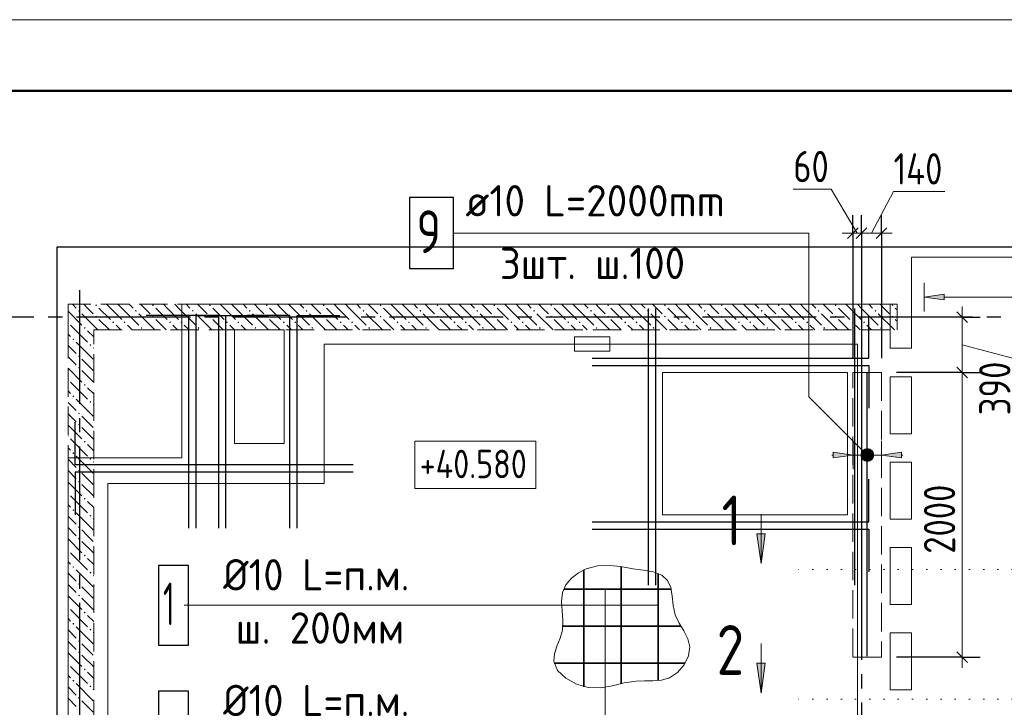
# Model space of a CAD drawing. Header units: millimetres. Extents: x 0 to 40165, y 0 to 42000.
# Tile 14 of 16: x 5130 to 12054, y 37167 to 42000. Entities that reach past the tile are written whole.
import ezdxf

# ---------------------------------------------------------------- set-up
doc = ezdxf.new("R2010")
doc.units = ezdxf.units.MM
for name, pattern in [('______2', [270, 200, -70]), ('______5', [1100, 800, -100, 100, -100]), ('______9', [100, 0, -100])]:
    doc.linetypes.add(name, pattern=pattern)
for name, color, linetype, lineweight in [('Standard', 7, 'Continuous', 25), ('Высотные отметки', 7, 'Continuous', 25), ('ДОП Низ по Х', 7, 'Continuous', 25), ('ЖБ Перекрытие верхний уровень', 7, 'Continuous', 35), ('ЖБ Стена верхний уровень', 7, 'Continuous', 35), ('Обрамление проемов стержнями', 7, 'Continuous', 25), ('Оси', 40, '______5', 18), ('Позиционная метка линия выноска', 7, 'Continuous', 13), ('Позиционная метка номер позиции', 7, 'Continuous', 13), ('Примечания', 7, 'Continuous', 25), ('Узлы символ', 7, 'Continuous', 25)]:
    doc.layers.add(name, color=color, linetype=linetype, lineweight=lineweight)
doc.layers.add('Обрамление П-обр. равн.', color=7, linetype='Continuous', lineweight=25, true_color=0x5f1e0f)
doc.styles.add('GOST 2.304-81', font='txt')
doc.styles.add('ISOCPEUR', font='txt')

msp = doc.modelspace()

# ---------------------------------------------------------------- hatches: boundary and pattern name
at = {"layer": 'ДОП Низ по Х', "linetype": 'Continuous', "lineweight": 13, "transparency": 33554687}
for points in [[(10850.5, 38920), (10990.5, 38940), (10850.5, 38960)], [(11058.3, 38921.3), (11058.3, 38958.8), (11053, 38940)], [(11058.3, 38958.8), (11071.8, 38907.8), (11071.8, 38972.3)], [(11058.3, 38958.8), (11058.3, 38921.3), (11071.8, 38907.8)], [(11071.8, 38972.3), (11090.5, 38902.5), (11090.5, 38977.5)], [(11071.8, 38972.3), (11071.8, 38907.8), (11090.5, 38902.5)], [(11090.5, 38977.5), (11090.5, 38902.5), (11109.3, 38907.8)], [(11090.5, 38977.5), (11109.3, 38907.8), (11109.3, 38972.3)], [(11109.3, 38972.3), (11109.3, 38907.8), (11122.8, 38921.3)], [(11109.3, 38972.3), (11122.8, 38921.3), (11122.8, 38958.8)], [(11122.8, 38958.8), (11122.8, 38921.3), (11128, 38940)]]:
    msp.add_hatch(color=7, dxfattribs=at).paths.add_polyline_path(points)
msp.add_hatch(color=7, dxfattribs=at).paths.add_polyline_path([(11330.5, 38920), (11190.5, 38940), (11330.5, 38960)], flags=16)
at = {"layer": 'ЖБ Стена верхний уровень', "linetype": 'Continuous', "lineweight": 18, "transparency": 33554687}
for points in [[(5541, 39953.1), (5547.5, 39959.6), (5554, 39953.1), (5547.5, 39946.6)], [(5661, 39993.1), (5667.5, 39999.6), (5674, 39993.1), (5667.5, 39986.6)], [(5941, 39953.1), (5947.5, 39959.6), (5954, 39953.1), (5947.5, 39946.6)], [(6061, 39993.1), (6067.5, 39999.6), (6074, 39993.1), (6067.5, 39986.6)], [(6341, 39953.1), (6347.5, 39959.6), (6354, 39953.1), (6347.5, 39946.6)], [(6461, 39993.1), (6467.5, 39999.6), (6474, 39993.1), (6467.5, 39986.6)], [(6741, 39953.1), (6747.5, 39959.6), (6754, 39953.1), (6747.5, 39946.6)], [(6861, 39993.1), (6867.5, 39999.6), (6874, 39993.1), (6867.5, 39986.6)], [(7141, 39953.1), (7147.5, 39959.6), (7154, 39953.1), (7147.5, 39946.6)], [(7261, 39993.1), (7267.5, 39999.6), (7274, 39993.1), (7267.5, 39986.6)], [(7541, 39953.1), (7547.5, 39959.6), (7554, 39953.1), (7547.5, 39946.6)], [(7661, 39993.1), (7667.5, 39999.6), (7674, 39993.1), (7667.5, 39986.6)], [(7941, 39953.1), (7947.5, 39959.6), (7954, 39953.1), (7947.5, 39946.6)], [(8061, 39993.1), (8067.5, 39999.6), (8074, 39993.1), (8067.5, 39986.6)], [(8341, 39953.1), (8347.5, 39959.6), (8354, 39953.1), (8347.5, 39946.6)], [(8461, 39993.1), (8467.5, 39999.6), (8474, 39993.1), (8467.5, 39986.6)], [(8741, 39953.1), (8747.5, 39959.6), (8754, 39953.1), (8747.5, 39946.6)], [(8861, 39993.1), (8867.5, 39999.6), (8874, 39993.1), (8867.5, 39986.6)], [(9141, 39953.1), (9147.5, 39959.6), (9154, 39953.1), (9147.5, 39946.6)], [(9261, 39993.1), (9267.5, 39999.6), (9274, 39993.1), (9267.5, 39986.6)], [(9541, 39953.1), (9547.5, 39959.6), (9554, 39953.1), (9547.5, 39946.6)], [(9661, 39993.1), (9667.5, 39999.6), (9674, 39993.1), (9667.5, 39986.6)], [(9941, 39953.1), (9947.5, 39959.6), (9954, 39953.1), (9947.5, 39946.6)], [(10061, 39993.1), (10067.5, 39999.6), (10074, 39993.1), (10067.5, 39986.6)], [(10341, 39953.1), (10347.5, 39959.6), (10354, 39953.1), (10347.5, 39946.6)], [(10461, 39993.1), (10467.5, 39999.6), (10474, 39993.1), (10467.5, 39986.6)], [(10741, 39953.1), (10747.5, 39959.6), (10754, 39953.1), (10747.5, 39946.6)], [(10861, 39993.1), (10867.5, 39999.6), (10874, 39993.1), (10867.5, 39986.6)], [(11141, 39953.1), (11147.5, 39959.6), (11154, 39953.1), (11147.5, 39946.6)], [(11261, 39993.1), (11267.5, 39999.6), (11274, 39993.1), (11267.5, 39986.6)], [(5661, 39913.1), (5667.5, 39919.6), (5674, 39913.1), (5667.5, 39906.6)], [(6061, 39913.1), (6067.5, 39919.6), (6074, 39913.1), (6067.5, 39906.6)], [(6461, 39913.1), (6467.5, 39919.6), (6474, 39913.1), (6467.5, 39906.6)], [(6861, 39913.1), (6867.5, 39919.6), (6874, 39913.1), (6867.5, 39906.6)], [(7261, 39913.1), (7267.5, 39919.6), (7274, 39913.1), (7267.5, 39906.6)], [(7661, 39913.1), (7667.5, 39919.6), (7674, 39913.1), (7667.5, 39906.6)], [(8061, 39913.1), (8067.5, 39919.6), (8074, 39913.1), (8067.5, 39906.6)], [(8461, 39913.1), (8467.5, 39919.6), (8474, 39913.1), (8467.5, 39906.6)], [(8861, 39913.1), (8867.5, 39919.6), (8874, 39913.1), (8867.5, 39906.6)], [(9261, 39913.1), (9267.5, 39919.6), (9274, 39913.1), (9267.5, 39906.6)], [(9661, 39913.1), (9667.5, 39919.6), (9674, 39913.1), (9667.5, 39906.6)], [(10061, 39913.1), (10067.5, 39919.6), (10074, 39913.1), (10067.5, 39906.6)], [(10461, 39913.1), (10467.5, 39919.6), (10474, 39913.1), (10467.5, 39906.6)], [(10861, 39913.1), (10867.5, 39919.6), (10874, 39913.1), (10867.5, 39906.6)], [(11261, 39913.1), (11267.5, 39919.6), (11274, 39913.1), (11267.5, 39906.6)], [(5470.5, 39876.6), (5474, 39873.1), (5470.5, 39869.7)], [(5581, 39833.1), (5587.5, 39839.6), (5594, 39833.1), (5587.5, 39826.6)], [(5781, 39873.1), (5787.5, 39879.6), (5794, 39873.1), (5787.5, 39866.6)], [(5861, 39873.1), (5867.5, 39879.6), (5874, 39873.1), (5867.5, 39866.6)], [(5981, 39833.1), (5987.5, 39839.6), (5994, 39833.1), (5987.5, 39826.6)], [(6181, 39873.1), (6187.5, 39879.6), (6194, 39873.1), (6187.5, 39866.6)], [(6261, 39873.1), (6267.5, 39879.6), (6274, 39873.1), (6267.5, 39866.6)], [(6381, 39833.1), (6387.5, 39839.6), (6394, 39833.1), (6387.5, 39826.6)], [(6581, 39873.1), (6587.5, 39879.6), (6594, 39873.1), (6587.5, 39866.6)], [(6661, 39873.1), (6667.5, 39879.6), (6674, 39873.1), (6667.5, 39866.6)], [(6781, 39833.1), (6787.5, 39839.6), (6794, 39833.1), (6787.5, 39826.6)], [(6981, 39873.1), (6987.5, 39879.6), (6994, 39873.1), (6987.5, 39866.6)], [(7061, 39873.1), (7067.5, 39879.6), (7074, 39873.1), (7067.5, 39866.6)], [(7181, 39833.1), (7187.5, 39839.6), (7194, 39833.1), (7187.5, 39826.6)], [(7381, 39873.1), (7387.5, 39879.6), (7394, 39873.1), (7387.5, 39866.6)], [(7461, 39873.1), (7467.5, 39879.6), (7474, 39873.1), (7467.5, 39866.6)], [(7581, 39833.1), (7587.5, 39839.6), (7594, 39833.1), (7587.5, 39826.6)], [(7781, 39873.1), (7787.5, 39879.6), (7794, 39873.1), (7787.5, 39866.6)], [(7861, 39873.1), (7867.5, 39879.6), (7874, 39873.1), (7867.5, 39866.6)], [(7981, 39833.1), (7987.5, 39839.6), (7994, 39833.1), (7987.5, 39826.6)], [(8181, 39873.1), (8187.5, 39879.6), (8194, 39873.1), (8187.5, 39866.6)], [(8261, 39873.1), (8267.5, 39879.6), (8274, 39873.1), (8267.5, 39866.6)], [(8381, 39833.1), (8387.5, 39839.6), (8394, 39833.1), (8387.5, 39826.6)], [(8581, 39873.1), (8587.5, 39879.6), (8594, 39873.1), (8587.5, 39866.6)], [(8661, 39873.1), (8667.5, 39879.6), (8674, 39873.1), (8667.5, 39866.6)], [(8781, 39833.1), (8787.5, 39839.6), (8794, 39833.1), (8787.5, 39826.6)], [(8981, 39873.1), (8987.5, 39879.6), (8994, 39873.1), (8987.5, 39866.6)], [(9061, 39873.1), (9067.5, 39879.6), (9074, 39873.1), (9067.5, 39866.6)], [(9181, 39833.1), (9187.5, 39839.6), (9194, 39833.1), (9187.5, 39826.6)], [(9381, 39873.1), (9387.5, 39879.6), (9394, 39873.1), (9387.5, 39866.6)], [(9461, 39873.1), (9467.5, 39879.6), (9474, 39873.1), (9467.5, 39866.6)], [(9581, 39833.1), (9587.5, 39839.6), (9594, 39833.1), (9587.5, 39826.6)], [(9781, 39873.1), (9787.5, 39879.6), (9794, 39873.1), (9787.5, 39866.6)], [(9861, 39873.1), (9867.5, 39879.6), (9874, 39873.1), (9867.5, 39866.6)], [(9981, 39833.1), (9987.5, 39839.6), (9994, 39833.1), (9987.5, 39826.6)], [(10181, 39873.1), (10187.5, 39879.6), (10194, 39873.1), (10187.5, 39866.6)], [(10261, 39873.1), (10267.5, 39879.6), (10274, 39873.1), (10267.5, 39866.6)], [(10381, 39833.1), (10387.5, 39839.6), (10394, 39833.1), (10387.5, 39826.6)], [(10581, 39873.1), (10587.5, 39879.6), (10594, 39873.1), (10587.5, 39866.6)], [(10661, 39873.1), (10667.5, 39879.6), (10674, 39873.1), (10667.5, 39866.6)], [(10781, 39833.1), (10787.5, 39839.6), (10794, 39833.1), (10787.5, 39826.6)], [(10981, 39873.1), (10987.5, 39879.6), (10994, 39873.1), (10987.5, 39866.6)], [(11061, 39873.1), (11067.5, 39879.6), (11074, 39873.1), (11067.5, 39866.6)], [(11181, 39833.1), (11187.5, 39839.6), (11194, 39833.1), (11187.5, 39826.6)], [(5501, 39753.1), (5507.5, 39759.6), (5514, 39753.1), (5507.5, 39746.6)], [(5621, 39713.1), (5627.5, 39719.6), (5634, 39713.1), (5627.5, 39706.6)], [(5541, 39633.1), (5547.5, 39639.6), (5554, 39633.1), (5547.5, 39626.6)], [(5541, 39553.1), (5547.5, 39559.6), (5554, 39553.1), (5547.5, 39546.6)], [(5470.5, 39476.6), (5474, 39473.1), (5470.5, 39469.7)], [(5581, 39433.1), (5587.5, 39439.6), (5594, 39433.1), (5587.5, 39426.6)], [(5501, 39353.1), (5507.5, 39359.6), (5514, 39353.1), (5507.5, 39346.6)], [(5621, 39313.1), (5627.5, 39319.6), (5634, 39313.1), (5627.5, 39306.6)], [(5541, 39233.1), (5547.5, 39239.6), (5554, 39233.1), (5547.5, 39226.6)], [(5541, 39153.1), (5547.5, 39159.6), (5554, 39153.1), (5547.5, 39146.6)], [(5470.5, 39076.6), (5474, 39073.1), (5470.5, 39069.7)], [(5581, 39033.1), (5587.5, 39039.6), (5594, 39033.1), (5587.5, 39026.6)], [(5501, 38953.1), (5507.5, 38959.6), (5514, 38953.1), (5507.5, 38946.6)], [(5621, 38913.1), (5627.5, 38919.6), (5634, 38913.1), (5627.5, 38906.6)], [(5541, 38833.1), (5547.5, 38839.6), (5554, 38833.1), (5547.5, 38826.6)], [(5541, 38753.1), (5547.5, 38759.6), (5554, 38753.1), (5547.5, 38746.6)], [(5470.5, 38676.6), (5474, 38673.1), (5470.5, 38669.7)], [(5581, 38633.1), (5587.5, 38639.6), (5594, 38633.1), (5587.5, 38626.6)], [(5501, 38553.1), (5507.5, 38559.6), (5514, 38553.1), (5507.5, 38546.6)], [(5621, 38513.1), (5627.5, 38519.6), (5634, 38513.1), (5627.5, 38506.6)], [(5541, 38433.1), (5547.5, 38439.6), (5554, 38433.1), (5547.5, 38426.6)], [(5541, 38353.1), (5547.5, 38359.6), (5554, 38353.1), (5547.5, 38346.6)], [(5470.5, 38276.6), (5474, 38273.1), (5470.5, 38269.7)], [(5581, 38233.1), (5587.5, 38239.6), (5594, 38233.1), (5587.5, 38226.6)], [(5501, 38153.1), (5507.5, 38159.6), (5514, 38153.1), (5507.5, 38146.6)], [(5621, 38113.1), (5627.5, 38119.6), (5634, 38113.1), (5627.5, 38106.6)], [(5541, 38033.1), (5547.5, 38039.6), (5554, 38033.1), (5547.5, 38026.6)], [(5541, 37953.1), (5547.5, 37959.6), (5554, 37953.1), (5547.5, 37946.6)], [(5470.5, 37876.6), (5474, 37873.1), (5470.5, 37869.7)], [(5581, 37833.1), (5587.5, 37839.6), (5594, 37833.1), (5587.5, 37826.6)], [(5501, 37753.1), (5507.5, 37759.6), (5514, 37753.1), (5507.5, 37746.6)], [(5621, 37713.1), (5627.5, 37719.6), (5634, 37713.1), (5627.5, 37706.6)], [(5541, 37633.1), (5547.5, 37639.6), (5554, 37633.1), (5547.5, 37626.6)], [(5541, 37553.1), (5547.5, 37559.6), (5554, 37553.1), (5547.5, 37546.6)], [(5470.5, 37476.6), (5474, 37473.1), (5470.5, 37469.7)], [(5581, 37433.1), (5587.5, 37439.6), (5594, 37433.1), (5587.5, 37426.6)], [(5501, 37353.1), (5507.5, 37359.6), (5514, 37353.1), (5507.5, 37346.6)], [(5621, 37313.1), (5627.5, 37319.6), (5634, 37313.1), (5627.5, 37306.6)], [(5541, 37233.1), (5547.5, 37239.6), (5554, 37233.1), (5547.5, 37226.6)]]:
    msp.add_hatch(color=7, dxfattribs=at).paths.add_polyline_path(points, flags=16)
at = {"layer": 'Обрамление П-обр. равн.', "linetype": 'Continuous', "lineweight": 13, "transparency": 33554687}
msp.add_hatch(color=7, dxfattribs=at).paths.add_polyline_path([(11630.5, 40030), (11490.5, 40050), (11630.5, 40070)], flags=16)
at = {"layer": 'Позиционная метка номер позиции', "linetype": 'Continuous', "lineweight": 13, "transparency": 33554687}
for points in [[(11058.7, 38908.2), (11102, 38983.3), (11047.3, 38928.6)], [(11047.3, 38928.6), (11102, 38983.3), (11079.1, 38983.3)], [(11047.3, 38928.6), (11079.1, 38983.3), (11047.3, 38951.5)], [(11047.3, 38951.5), (11079.1, 38983.3), (11058.7, 38971.9)], [(11058.7, 38908.2), (11122.3, 38971.9), (11102, 38983.3)], [(11079.1, 38896.8), (11122.3, 38971.9), (11058.7, 38908.2)], [(11079.1, 38896.8), (11133.8, 38951.5), (11122.3, 38971.9)], [(11102, 38896.8), (11133.8, 38951.5), (11079.1, 38896.8)], [(11102, 38896.8), (11133.8, 38928.6), (11133.8, 38951.5)], [(11133.8, 38928.6), (11102, 38896.8), (11122.3, 38908.2)]]:
    msp.add_hatch(color=7, dxfattribs=at).paths.add_polyline_path(points)
at = {"layer": 'Узлы символ', "linetype": 'Continuous', "lineweight": 13, "transparency": 33554687}
for points in [[(10373.2, 38386.6), (10343.2, 38176.6), (10313.2, 38386.6)], [(10373.2, 37476.6), (10343.2, 37266.6), (10313.2, 37476.6)]]:
    msp.add_hatch(color=7, dxfattribs=at).paths.add_polyline_path(points, flags=16)

# ---------------------------------------------------------------- linework, layer by layer
at = {"layer": 'Standard', "color": 7, "linetype": 'Continuous', "lineweight": 13, "transparency": 33554687}
for p, q in [((10835.9, 40807.8), (10569.9, 40807.8)), ((11020, 40500), (10835.9, 40807.8)), ((11120.5, 40500), (11275.2, 40791.3)), ((11275.2, 40791.3), (11634.9, 40791.3)), ((10989.5, 40500), (10914.5, 40500)), ((11050.5, 40500), (10989.5, 40500)), ((11190.5, 40500), (11050.5, 40500)), ((11190.5, 40500), (11265.5, 40500)), ((11758.6, 39910), (11758.6, 39985)), ((11758.6, 39910), (11758.6, 39520)), ((11758.6, 39715), (12147.2, 39610.7)), ((11758.6, 37520), (11758.6, 37445))]:
    msp.add_line(p, q, dxfattribs=at)
at = {"layer": 'Standard', "color": 251, "linetype": 'Continuous', "lineweight": -3, "true_color": 0x656565, "transparency": 33554687}
for p, q in [((10989.5, 40500), (10989.5, 40625)), ((11050.5, 40500), (11050.5, 40625)), ((11190.5, 40500), (11190.5, 40625)), ((10989.5, 40500), (10989.5, 40375)), ((10989.5, 40500), (10989.5, 39620)), ((11050.5, 40500), (11050.5, 40375)), ((11050.5, 40500), (11050.5, 40500)), ((11190.5, 40500), (11190.5, 40375)), ((11190.5, 40500), (11190.5, 39620)), ((11758.6, 39910), (11633.6, 39910)), ((11758.6, 39910), (11883.6, 39910)), ((11758.6, 39910), (11758.6, 39910)), ((11758.6, 39520), (11295.5, 39520)), ((11758.6, 39520), (11633.6, 39520)), ((11758.6, 39520), (11883.6, 39520)), ((11758.6, 37520), (11295.5, 37520)), ((11758.6, 37520), (11633.6, 37520)), ((11758.6, 37520), (11883.6, 37520))]:
    msp.add_line(p, q, dxfattribs=at)
at = {"layer": 'Standard', "color": 7, "linetype": 'Continuous', "lineweight": 25, "transparency": 33554687}
for p, q in [((11027, 40537.5), (10952, 40462.5)), ((11088, 40537.5), (11013, 40462.5)), ((11228, 40537.5), (11153, 40462.5)), ((11721.1, 39947.5), (11796.1, 39872.5)), ((11721.1, 39557.5), (11796.1, 39482.5)), ((11721.1, 37557.5), (11796.1, 37482.5))]:
    msp.add_line(p, q, dxfattribs=at)
at = {"layer": 'Standard', "color": 7, "linetype": 'Continuous', "lineweight": 13, "transparency": 33554687}
msp.add_lwpolyline([(0, 0), (29700, 0), (29700, 42000), (0, 42000), (0, 0)], close=True, dxfattribs=at)
at = {"layer": 'Standard', "color": 7, "linetype": 'Continuous', "lineweight": 50, "transparency": 33554687}
msp.add_lwpolyline([(2000, 41500), (29200, 41500), (29200, 500), (2000, 500), (2000, 41500)], close=True, dxfattribs=at)
at = {"layer": 'Standard', "color": 254, "linetype": 'Continuous', "lineweight": 25, "true_color": 0xc4c4ff, "transparency": 33554687}
msp.add_lwpolyline([(5390.5, 12429.8), (18669.4, 12429.8), (18669.4, 40400), (5390.5, 40400), (5390.5, 12429.8)], dxfattribs=at)
at = {"layer": 'Standard', "color": 7, "linetype": 'Continuous', "lineweight": 13, "transparency": 33554687}
msp.add_lwpolyline([(11758.6, 39520), (11758.6, 38234), (11758.6, 38234), (11758.6, 37520)], dxfattribs=at)
at = {"layer": 'Высотные отметки', "color": 7, "linetype": 'Continuous', "lineweight": 18, "transparency": 33554687}
msp.add_lwpolyline([(7909.3, 38703.7), (8760.4, 38703.7), (8760.4, 39037), (7909.3, 39037), (7909.3, 38703.7)], dxfattribs=at)
at = {"layer": 'ДОП Низ по Х', "color": 7, "linetype": 'Continuous', "lineweight": 13, "transparency": 33554687}
msp.add_line((8244.4, 40500), (10330.4, 40500), dxfattribs=at)
at = {"layer": 'ДОП Низ по Х', "color": 7, "linetype": 'Continuous', "lineweight": 25, "transparency": 33554687}
msp.add_line((11090.5, 37525), (11090.5, 39515), dxfattribs=at)
at = {"layer": 'ДОП Низ по Х', "color": 251, "linetype": 'Continuous', "lineweight": 13, "true_color": 0x494949, "transparency": 33554687}
for p, q in [((10990.5, 38940), (10990.5, 39040)), ((11190.5, 38940), (11190.5, 39040)), ((10850.5, 38940), (10840.5, 38940)), ((10990.5, 38940), (10850.5, 38960)), ((10850.5, 38960), (10850.5, 38920)), ((10850.5, 38920), (10990.5, 38940)), ((10990.5, 38940), (10990.5, 38840)), ((10990.5, 38940), (11060.5, 38940)), ((11090.5, 38977.5), (11090.5, 38977.5)), ((11120.5, 38940), (11190.5, 38940)), ((11190.5, 38940), (11330.5, 38960)), ((11330.5, 38920), (11190.5, 38940)), ((11190.5, 38940), (11190.5, 38840)), ((11330.5, 38960), (11330.5, 38920)), ((11330.5, 38940), (11340.5, 38940)), ((11090.5, 38902.5), (11090.5, 38902.5))]:
    msp.add_line(p, q, dxfattribs=at)
at = {"layer": 'ДОП Низ по Х', "color": 7, "linetype": 'Continuous', "lineweight": 25, "transparency": 33554687}
msp.add_lwpolyline([(7870.4, 40250), (8180.4, 40250), (8180.4, 40750), (7870.4, 40750), (7870.4, 40250)], dxfattribs=at)
at = {"layer": 'ДОП Низ по Х', "color": 251, "linetype": 'Continuous', "lineweight": 13, "true_color": 0x494949, "transparency": 33554687}
msp.add_circle((11090.5, 38940), 37.5, dxfattribs=at)
at = {"layer": 'ЖБ Перекрытие верхний уровень', "color": 7, "linetype": 'Continuous', "lineweight": 18, "transparency": 33554687}
for p, q in [((13000.5, 40330), (11400.5, 40330)), ((11400.5, 40330), (11400.5, 39690)), ((11250.5, 40000), (6270.5, 40000)), ((6270.5, 40000), (6270.5, 39820)), ((11250.5, 39690), (11250.5, 40000)), ((6270.5, 39820), (6270.5, 38920)), ((6990.5, 39820), (6640.5, 39820)), ((6640.5, 39820), (6640.5, 39020)), ((6990.5, 39020), (6990.5, 39820)), ((9280.5, 39770), (9030.5, 39770)), ((9030.5, 39770), (9030.5, 39670)), ((9280.5, 39670), (9280.5, 39770)), ((11400.5, 39690), (11250.5, 39690)), ((9030.5, 39670), (9280.5, 39670)), ((10950.5, 39520), (9650.5, 39520)), ((9650.5, 39520), (9650.5, 38520)), ((10950.5, 38520), (10950.5, 39520)), ((11250.5, 39090), (11250.5, 39490)), ((11250.5, 39490), (11400.5, 39490)), ((11400.5, 39490), (11400.5, 39090)), ((11400.5, 39090), (11250.5, 39090)), ((6640.5, 39020), (6990.5, 39020)), ((5650.5, 38920), (5470.5, 38920)), ((5470.5, 38920), (5470.5, 34690)), ((6270.5, 38920), (5650.5, 38920)), ((11250.5, 38890), (11400.5, 38890)), ((11250.5, 38490), (11250.5, 38890)), ((11400.5, 38890), (11400.5, 38490)), ((9650.5, 38520), (10950.5, 38520)), ((11400.5, 38490), (11250.5, 38490)), ((11250.5, 37890), (11250.5, 38290)), ((11250.5, 38290), (11400.5, 38290)), ((11400.5, 38290), (11400.5, 37890)), ((11400.5, 37890), (11250.5, 37890)), ((11250.5, 37690), (11400.5, 37690)), ((11250.5, 37290), (11250.5, 37690)), ((11400.5, 37690), (11400.5, 37290)), ((11400.5, 37290), (11250.5, 37290))]:
    msp.add_line(p, q, dxfattribs=at)
at = {"layer": 'ЖБ Стена верхний уровень', "color": 251, "linetype": '______2', "lineweight": 13, "true_color": 0x656565, "transparency": 33554687}
for p, q in [((11300.5, 40000), (5470.5, 40000)), ((5470.5, 40000), (5470.5, 39820)), ((11300.5, 39820), (11300.5, 40000)), ((5470.5, 39820), (5470.5, 36750)), ((5650.5, 36750), (5650.5, 39820)), ((5650.5, 39820), (11300.5, 39820))]:
    msp.add_line(p, q, dxfattribs=at)
at = {"layer": 'ЖБ Стена верхний уровень', "color": 9, "linetype": 'Continuous', "lineweight": 18, "true_color": 0xc7c7c7, "transparency": 33554687}
for p, q in [((5500.6, 40000), (5527.5, 39973.1)), ((5607.5, 39973.1), (5580.6, 40000)), ((5647.5, 39933.1), (5607.5, 39973.1)), ((5687.5, 39973.1), (5767.5, 39893.1)), ((5767.5, 39973.1), (5740.6, 40000)), ((5767.5, 39973.1), (5847.5, 39893.1)), ((5820.6, 40000), (5847.5, 39973.1)), ((5847.5, 39973.1), (5967.5, 39853.1)), ((5900.6, 40000), (5927.5, 39973.1)), ((6007.5, 39973.1), (5980.6, 40000)), ((6047.5, 39933.1), (6007.5, 39973.1)), ((6087.5, 39973.1), (6167.5, 39893.1)), ((6167.5, 39973.1), (6140.6, 40000)), ((6167.5, 39973.1), (6247.5, 39893.1)), ((6220.6, 40000), (6247.5, 39973.1)), ((6247.5, 39973.1), (6367.5, 39853.1)), ((6300.6, 40000), (6327.5, 39973.1)), ((6407.5, 39973.1), (6380.6, 40000)), ((6447.5, 39933.1), (6407.5, 39973.1)), ((6487.5, 39973.1), (6567.5, 39893.1)), ((6567.5, 39973.1), (6540.6, 40000)), ((6567.5, 39973.1), (6647.5, 39893.1)), ((6620.6, 40000), (6647.5, 39973.1)), ((6647.5, 39973.1), (6767.5, 39853.1)), ((6700.6, 40000), (6727.5, 39973.1)), ((6807.5, 39973.1), (6780.6, 40000)), ((6847.5, 39933.1), (6807.5, 39973.1)), ((6887.5, 39973.1), (6967.5, 39893.1)), ((6967.5, 39973.1), (6940.6, 40000)), ((6967.5, 39973.1), (7047.5, 39893.1)), ((7020.6, 40000), (7047.5, 39973.1)), ((7047.5, 39973.1), (7167.5, 39853.1)), ((7100.6, 40000), (7127.5, 39973.1)), ((7207.5, 39973.1), (7180.6, 40000)), ((7247.5, 39933.1), (7207.5, 39973.1)), ((7287.5, 39973.1), (7367.5, 39893.1)), ((7367.5, 39973.1), (7340.6, 40000)), ((7367.5, 39973.1), (7447.5, 39893.1)), ((7420.6, 40000), (7447.5, 39973.1)), ((7447.5, 39973.1), (7567.5, 39853.1)), ((7500.6, 40000), (7527.5, 39973.1)), ((7607.5, 39973.1), (7580.6, 40000)), ((7647.5, 39933.1), (7607.5, 39973.1)), ((7687.5, 39973.1), (7767.5, 39893.1)), ((7767.5, 39973.1), (7740.6, 40000)), ((7767.5, 39973.1), (7847.5, 39893.1)), ((7820.6, 40000), (7847.5, 39973.1)), ((7847.5, 39973.1), (7967.5, 39853.1)), ((7900.6, 40000), (7927.5, 39973.1)), ((8007.5, 39973.1), (7980.6, 40000)), ((8047.5, 39933.1), (8007.5, 39973.1)), ((8087.5, 39973.1), (8167.5, 39893.1)), ((8167.5, 39973.1), (8140.6, 40000)), ((8167.5, 39973.1), (8247.5, 39893.1)), ((8220.6, 40000), (8247.5, 39973.1)), ((8247.5, 39973.1), (8367.5, 39853.1)), ((8300.6, 40000), (8327.5, 39973.1)), ((8407.5, 39973.1), (8380.6, 40000)), ((8447.5, 39933.1), (8407.5, 39973.1)), ((8487.5, 39973.1), (8567.5, 39893.1)), ((8567.5, 39973.1), (8540.6, 40000)), ((8567.5, 39973.1), (8647.5, 39893.1)), ((8620.6, 40000), (8647.5, 39973.1)), ((8647.5, 39973.1), (8767.5, 39853.1)), ((8700.6, 40000), (8727.5, 39973.1)), ((8807.5, 39973.1), (8780.6, 40000)), ((8847.5, 39933.1), (8807.5, 39973.1)), ((8887.5, 39973.1), (8967.5, 39893.1)), ((8967.5, 39973.1), (8940.6, 40000)), ((8967.5, 39973.1), (9047.5, 39893.1)), ((9020.6, 40000), (9047.5, 39973.1)), ((9047.5, 39973.1), (9167.5, 39853.1)), ((9100.6, 40000), (9127.5, 39973.1)), ((9207.5, 39973.1), (9180.6, 40000)), ((9247.5, 39933.1), (9207.5, 39973.1)), ((9287.5, 39973.1), (9367.5, 39893.1)), ((9367.5, 39973.1), (9340.6, 40000)), ((9367.5, 39973.1), (9447.5, 39893.1)), ((9420.6, 40000), (9447.5, 39973.1)), ((9447.5, 39973.1), (9567.5, 39853.1)), ((9500.6, 40000), (9527.5, 39973.1)), ((9607.5, 39973.1), (9580.6, 40000)), ((9647.5, 39933.1), (9607.5, 39973.1)), ((9687.5, 39973.1), (9767.5, 39893.1)), ((9767.5, 39973.1), (9740.6, 40000)), ((9767.5, 39973.1), (9847.5, 39893.1)), ((9820.6, 40000), (9847.5, 39973.1)), ((9847.5, 39973.1), (9967.5, 39853.1)), ((9900.6, 40000), (9927.5, 39973.1)), ((10007.5, 39973.1), (9980.6, 40000)), ((10047.5, 39933.1), (10007.5, 39973.1)), ((10087.5, 39973.1), (10167.5, 39893.1)), ((10167.5, 39973.1), (10140.6, 40000)), ((10167.5, 39973.1), (10247.5, 39893.1)), ((10220.6, 40000), (10247.5, 39973.1)), ((10247.5, 39973.1), (10367.5, 39853.1)), ((10300.6, 40000), (10327.5, 39973.1)), ((10407.5, 39973.1), (10380.6, 40000)), ((10447.5, 39933.1), (10407.5, 39973.1)), ((10487.5, 39973.1), (10567.5, 39893.1)), ((10567.5, 39973.1), (10540.6, 40000)), ((10567.5, 39973.1), (10647.5, 39893.1)), ((10620.6, 40000), (10647.5, 39973.1)), ((10647.5, 39973.1), (10767.5, 39853.1)), ((10700.6, 40000), (10727.5, 39973.1)), ((10807.5, 39973.1), (10780.6, 40000)), ((10847.5, 39933.1), (10807.5, 39973.1)), ((10887.5, 39973.1), (10967.5, 39893.1)), ((10967.5, 39973.1), (10940.6, 40000)), ((10967.5, 39973.1), (11047.5, 39893.1)), ((11020.6, 40000), (11047.5, 39973.1)), ((11047.5, 39973.1), (11167.5, 39853.1)), ((11100.6, 40000), (11127.5, 39973.1)), ((11207.5, 39973.1), (11180.6, 40000)), ((11247.5, 39933.1), (11207.5, 39973.1)), ((11287.5, 39973.1), (11300.5, 39960.1)), ((5470.5, 39950.1), (5567.5, 39853.1)), ((5567.5, 39933.1), (5680.6, 39820)), ((5687.5, 39893.1), (5760.6, 39820)), ((5967.5, 39933.1), (6080.6, 39820)), ((6087.5, 39893.1), (6160.6, 39820)), ((6367.5, 39933.1), (6480.6, 39820)), ((6487.5, 39893.1), (6560.6, 39820)), ((6767.5, 39933.1), (6880.6, 39820)), ((6887.5, 39893.1), (6960.6, 39820)), ((7167.5, 39933.1), (7280.6, 39820)), ((7287.5, 39893.1), (7360.6, 39820)), ((7567.5, 39933.1), (7680.6, 39820)), ((7687.5, 39893.1), (7760.6, 39820)), ((7967.5, 39933.1), (8080.6, 39820)), ((8087.5, 39893.1), (8160.6, 39820)), ((8367.5, 39933.1), (8480.6, 39820)), ((8487.5, 39893.1), (8560.6, 39820)), ((8767.5, 39933.1), (8880.6, 39820)), ((8887.5, 39893.1), (8960.6, 39820)), ((9167.5, 39933.1), (9280.6, 39820)), ((9287.5, 39893.1), (9360.6, 39820)), ((9567.5, 39933.1), (9680.6, 39820)), ((9687.5, 39893.1), (9760.6, 39820)), ((9967.5, 39933.1), (10080.6, 39820)), ((10087.5, 39893.1), (10160.6, 39820)), ((10367.5, 39933.1), (10480.6, 39820)), ((10487.5, 39893.1), (10560.6, 39820)), ((10767.5, 39933.1), (10880.6, 39820)), ((10887.5, 39893.1), (10960.6, 39820)), ((11167.5, 39933.1), (11280.6, 39820)), ((11287.5, 39893.1), (11300.5, 39880.1)), ((5487.5, 39853.1), (5520.6, 39820)), ((5520.6, 39820), (5607.5, 39733.1)), ((5607.5, 39813.1), (5650.5, 39770.1)), ((5840.6, 39820), (5807.5, 39853.1)), ((5887.5, 39853.1), (5920.6, 39820)), ((6240.6, 39820), (6207.5, 39853.1)), ((6287.5, 39853.1), (6320.6, 39820)), ((6640.6, 39820), (6607.5, 39853.1)), ((6687.5, 39853.1), (6720.6, 39820)), ((7040.6, 39820), (7007.5, 39853.1)), ((7087.5, 39853.1), (7120.6, 39820)), ((7440.6, 39820), (7407.5, 39853.1)), ((7487.5, 39853.1), (7520.6, 39820)), ((7840.6, 39820), (7807.5, 39853.1)), ((7887.5, 39853.1), (7920.6, 39820)), ((8240.6, 39820), (8207.5, 39853.1)), ((8287.5, 39853.1), (8320.6, 39820)), ((8640.6, 39820), (8607.5, 39853.1)), ((8687.5, 39853.1), (8720.6, 39820)), ((9040.6, 39820), (9007.5, 39853.1)), ((9087.5, 39853.1), (9120.6, 39820)), ((9440.6, 39820), (9407.5, 39853.1)), ((9487.5, 39853.1), (9520.6, 39820)), ((9840.6, 39820), (9807.5, 39853.1)), ((9887.5, 39853.1), (9920.6, 39820)), ((10240.6, 39820), (10207.5, 39853.1)), ((10287.5, 39853.1), (10320.6, 39820)), ((10640.6, 39820), (10607.5, 39853.1)), ((10687.5, 39853.1), (10720.6, 39820)), ((11040.6, 39820), (11007.5, 39853.1)), ((11087.5, 39853.1), (11120.6, 39820)), ((5487.5, 39773.1), (5470.5, 39790.1)), ((5470.5, 39710.1), (5527.5, 39653.1)), ((5527.5, 39733.1), (5647.5, 39613.1)), ((5650.5, 39690.1), (5647.5, 39693.1)), ((5470.5, 39630.1), (5527.5, 39573.1)), ((5607.5, 39573.1), (5567.5, 39613.1)), ((5470.5, 39550.1), (5567.5, 39453.1)), ((5647.5, 39533.1), (5607.5, 39573.1)), ((5567.5, 39533.1), (5650.5, 39450.1)), ((5487.5, 39453.1), (5607.5, 39333.1)), ((5607.5, 39413.1), (5650.5, 39370.1)), ((5487.5, 39373.1), (5470.5, 39390.1)), ((5527.5, 39333.1), (5647.5, 39213.1)), ((5470.5, 39310.1), (5527.5, 39253.1)), ((5650.5, 39290.1), (5647.5, 39293.1)), ((5470.5, 39230.1), (5527.5, 39173.1)), ((5607.5, 39173.1), (5567.5, 39213.1)), ((5470.5, 39150.1), (5567.5, 39053.1)), ((5567.5, 39133.1), (5650.5, 39050.1)), ((5647.5, 39133.1), (5607.5, 39173.1)), ((5487.5, 39053.1), (5607.5, 38933.1)), ((5487.5, 38973.1), (5470.5, 38990.1)), ((5607.5, 39013.1), (5650.5, 38970.1)), ((5527.5, 38933.1), (5647.5, 38813.1)), ((5470.5, 38910.1), (5527.5, 38853.1)), ((5650.5, 38890.1), (5647.5, 38893.1)), ((5470.5, 38830.1), (5527.5, 38773.1)), ((5607.5, 38773.1), (5567.5, 38813.1)), ((5470.5, 38750.1), (5567.5, 38653.1)), ((5567.5, 38733.1), (5650.5, 38650.1)), ((5647.5, 38733.1), (5607.5, 38773.1)), ((5487.5, 38653.1), (5607.5, 38533.1)), ((5487.5, 38573.1), (5470.5, 38590.1)), ((5607.5, 38613.1), (5650.5, 38570.1)), ((5470.5, 38510.1), (5527.5, 38453.1)), ((5527.5, 38533.1), (5647.5, 38413.1)), ((5470.5, 38430.1), (5527.5, 38373.1)), ((5650.5, 38490.1), (5647.5, 38493.1)), ((5607.5, 38373.1), (5567.5, 38413.1)), ((5647.5, 38333.1), (5607.5, 38373.1)), ((5470.5, 38350.1), (5567.5, 38253.1)), ((5567.5, 38333.1), (5650.5, 38250.1)), ((5487.5, 38253.1), (5607.5, 38133.1)), ((5487.5, 38173.1), (5470.5, 38190.1)), ((5607.5, 38213.1), (5650.5, 38170.1)), ((5470.5, 38110.1), (5527.5, 38053.1)), ((5527.5, 38133.1), (5647.5, 38013.1)), ((5650.5, 38090.1), (5647.5, 38093.1)), ((5470.5, 38030.1), (5527.5, 37973.1)), ((5607.5, 37973.1), (5567.5, 38013.1)), ((5470.5, 37950.1), (5567.5, 37853.1)), ((5647.5, 37933.1), (5607.5, 37973.1)), ((5567.5, 37933.1), (5650.5, 37850.1)), ((5487.5, 37853.1), (5607.5, 37733.1)), ((5607.5, 37813.1), (5650.5, 37770.1)), ((5487.5, 37773.1), (5470.5, 37790.1)), ((5470.5, 37710.1), (5527.5, 37653.1)), ((5527.5, 37733.1), (5647.5, 37613.1)), ((5650.5, 37690.1), (5647.5, 37693.1)), ((5470.5, 37630.1), (5527.5, 37573.1)), ((5607.5, 37573.1), (5567.5, 37613.1)), ((5470.5, 37550.1), (5567.5, 37453.1)), ((5567.5, 37533.1), (5650.5, 37450.1)), ((5647.5, 37533.1), (5607.5, 37573.1)), ((5487.5, 37373.1), (5470.5, 37390.1)), ((5487.5, 37453.1), (5607.5, 37333.1)), ((5607.5, 37413.1), (5650.5, 37370.1)), ((5527.5, 37333.1), (5647.5, 37213.1)), ((5470.5, 37310.1), (5527.5, 37253.1)), ((5650.5, 37290.1), (5647.5, 37293.1)), ((5470.5, 37230.1), (5527.5, 37173.1)), ((5607.5, 37173.1), (5567.5, 37213.1)), ((5647.5, 37133.1), (5607.5, 37173.1))]:
    msp.add_line(p, q, dxfattribs=at)
at = {"layer": 'Обрамление П-обр. равн.', "color": 251, "linetype": 'Continuous', "lineweight": 13, "true_color": 0x494949, "transparency": 33554687}
for p, q in [((11490.5, 40050), (11490.5, 40150)), ((11490.5, 40050), (11630.5, 40070)), ((11630.5, 40030), (11490.5, 40050)), ((11490.5, 40050), (11490.5, 39950)), ((11490.5, 40050), (11490.5, 40050)), ((11630.5, 40070), (11630.5, 40030)), ((11630.5, 40050), (12460.5, 40050))]:
    msp.add_line(p, q, dxfattribs=at)
at = {"layer": 'Обрамление проемов стержнями', "color": 7, "linetype": 'Continuous', "lineweight": 25, "transparency": 33554687}
for p, q in [((9550.5, 39970), (9550.5, 38025)), ((9550.5, 39970), (9550.5, 38025)), ((9600.5, 39970), (9600.5, 38025)), ((9600.5, 39970), (9600.5, 38025)), ((11000.5, 39970), (11000.5, 38025)), ((11000.5, 39970), (11000.5, 38025)), ((11050.5, 39970), (11050.5, 38025)), ((11050.5, 39970), (11050.5, 38025))]:
    msp.add_line(p, q, dxfattribs=at)
for points in [[(6320.5, 38425), (6320.5, 39920), (6020.5, 39920)], [(6320.5, 38425), (6320.5, 39920), (6020.5, 39920)], [(6320.5, 38425), (6320.5, 39920), (6020.5, 39920)], [(6320.5, 38425), (6320.5, 39920), (6020.5, 39920)], [(6530.5, 38425), (6530.5, 39920), (6230.5, 39920)], [(6530.5, 38425), (6530.5, 39920), (6230.5, 39920)], [(6530.5, 38425), (6530.5, 39920), (6230.5, 39920)], [(6530.5, 38425), (6530.5, 39920), (6230.5, 39920)], [(6370.5, 38425), (6370.5, 39920), (6670.5, 39920)], [(6370.5, 38425), (6370.5, 39920), (6670.5, 39920)], [(6370.5, 38425), (6370.5, 39920), (6670.5, 39920)], [(6370.5, 38425), (6370.5, 39920), (6670.5, 39920)], [(6580.5, 38425), (6580.5, 39920), (6880.5, 39920)], [(6580.5, 38425), (6580.5, 39920), (6880.5, 39920)], [(6580.5, 38425), (6580.5, 39920), (6880.5, 39920)], [(6580.5, 38425), (6580.5, 39920), (6880.5, 39920)], [(7030.5, 38425), (7030.5, 39920), (6730.5, 39920)], [(7030.5, 38425), (7030.5, 39920), (6730.5, 39920)], [(7030.5, 38425), (7030.5, 39920), (6730.5, 39920)], [(7030.5, 38425), (7030.5, 39920), (6730.5, 39920)], [(7080.5, 38425), (7080.5, 39920), (7380.5, 39920)], [(7080.5, 38425), (7080.5, 39920), (7380.5, 39920)], [(7080.5, 38425), (7080.5, 39920), (7380.5, 39920)], [(7080.5, 38425), (7080.5, 39920), (7380.5, 39920)], [(9155.5, 39620), (11100.5, 39620), (11100.5, 39920)], [(9155.5, 39620), (11100.5, 39620), (11100.5, 39920)], [(9155.5, 39620), (11100.5, 39620), (11100.5, 39920)], [(9155.5, 39620), (11100.5, 39620), (11100.5, 39920)], [(9155.5, 39570), (11100.5, 39570), (11100.5, 39270)], [(9155.5, 39570), (11100.5, 39570), (11100.5, 39270)], [(9155.5, 39570), (11100.5, 39570), (11100.5, 39270)], [(9155.5, 39570), (11100.5, 39570), (11100.5, 39270)], [(7475.5, 38870), (5520.5, 38870), (5520.5, 39170)], [(7475.5, 38870), (5520.5, 38870), (5520.5, 39170)], [(7475.5, 38870), (5520.5, 38870), (5520.5, 39170)], [(7475.5, 38870), (5520.5, 38870), (5520.5, 39170)], [(7475.5, 38820), (5520.5, 38820), (5520.5, 38520)], [(7475.5, 38820), (5520.5, 38820), (5520.5, 38520)], [(7475.5, 38820), (5520.5, 38820), (5520.5, 38520)], [(7475.5, 38820), (5520.5, 38820), (5520.5, 38520)], [(9155.5, 38470), (11100.5, 38470), (11100.5, 38770)], [(9155.5, 38470), (11100.5, 38470), (11100.5, 38770)], [(9155.5, 38470), (11100.5, 38470), (11100.5, 38770)], [(9155.5, 38470), (11100.5, 38470), (11100.5, 38770)], [(9155.5, 38420), (11100.5, 38420), (11100.5, 38120)], [(9155.5, 38420), (11100.5, 38420), (11100.5, 38120)], [(9155.5, 38420), (11100.5, 38420), (11100.5, 38120)], [(9155.5, 38420), (11100.5, 38420), (11100.5, 38120)]]:
    msp.add_lwpolyline(points, dxfattribs=at)
at = {"layer": 'Оси', "color": 8, "linetype": '______5', "lineweight": -3, "transparency": 33554687}
for p, q in [((11050.5, 40500), (11050.5, 7060)), ((5550.5, 40100), (5550.5, 7060)), ((12930.5, 39910), (3600, 39910))]:
    msp.add_line(p, q, dxfattribs=at)
at = {"layer": 'Позиционная метка линия выноска', "color": 251, "linetype": 'Continuous', "lineweight": 13, "true_color": 0x494949, "transparency": 33554687}
msp.add_lwpolyline([(10195.5, 34970), (5750.5, 34970), (5750.5, 38740), (7270.5, 38740), (7270.5, 39720), (11020.5, 39720), (11020.5, 36451.6), (10070.5, 36451.6), (10070.5, 34740)], dxfattribs=at)
at = {"layer": 'Позиционная метка номер позиции', "color": 7, "linetype": 'Continuous', "lineweight": 13, "transparency": 33554687}
for p, q in [((11058.7, 38971.9), (11058.7, 38971.9)), ((11122.3, 38971.9), (11122.3, 38971.9)), ((11058.7, 38908.2), (11058.7, 38908.2)), ((11122.3, 38908.2), (11122.3, 38908.2)), ((6287.2, 37883.7), (9619.5, 37883.7))]:
    msp.add_line(p, q, dxfattribs=at)
at = {"layer": 'Позиционная метка номер позиции', "color": 7, "linetype": 'Continuous', "lineweight": 35, "transparency": 33554687}
for p, q in [((9358.8, 38155.4), (9358.8, 37332.7)), ((9098, 38134.1), (9098, 37311.5)), ((9619.5, 38107.2), (9619.5, 37354)), ((8955.4, 37997.7), (9710.3, 37997.7)), ((8950.4, 37737), (9779, 37737)), ((8887.9, 37476.3), (9809.5, 37476.3))]:
    msp.add_line(p, q, dxfattribs=at)
at = {"layer": 'Позиционная метка номер позиции', "color": 7, "linetype": 'Continuous', "lineweight": 13, "transparency": 33554687}
for points in [[(11090.5, 38940), (10680.4, 39350.2), (10680.4, 40500), (8180.4, 40500)], [(6287.2, 37000.3), (9247.2, 37000.3), (9247.2, 37997.7)]]:
    msp.add_lwpolyline(points, dxfattribs=at)
at = {"layer": 'Позиционная метка номер позиции', "color": 7, "linetype": 'Continuous', "lineweight": 25, "transparency": 33554687}
for points in [[(6107.2, 37603.7), (6317.2, 37603.7), (6317.2, 38163.7), (6107.2, 38163.7), (6107.2, 37603.7)], [(6107.2, 36720.3), (6317.2, 36720.3), (6317.2, 37280.3), (6107.2, 37280.3), (6107.2, 36720.3)]]:
    msp.add_lwpolyline(points, dxfattribs=at)
at = {"layer": 'Позиционная метка номер позиции', "color": 7, "linetype": '______2', "lineweight": 13, "transparency": 33554687}
msp.add_lwpolyline([(9441.4, 38140.6), (9357.4, 38155.6), (9274.2, 38164.6), (9192.5, 38161.6), (9112.9, 38140.6), (9058.5, 38112), (9009.8, 38073.4), (8971.2, 38026.9), (8947, 37974.7), (8939.3, 37911.3), (8944.3, 37844.8), (8950.6, 37776.8), (8947, 37708.8), (8930.4, 37651.9), (8908.1, 37596.4), (8889.8, 37542.6), (8885.2, 37491.1), (8912, 37426.3), (8969.5, 37370.7), (9045.4, 37328.9), (9127.9, 37305.4), (9215.6, 37303.4), (9299.1, 37318.1), (9381.1, 37337.9), (9464.3, 37351.4), (9523.7, 37352.7), (9583.4, 37352.2), (9642.2, 37356.9), (9698.4, 37373.4), (9755.9, 37411.6), (9802.9, 37465.8), (9833.6, 37528.7), (9842.4, 37592.8), (9828.2, 37649.1), (9799.5, 37703.3), (9766.7, 37758.2), (9739.6, 37817.1), (9725.3, 37881.7), (9717.7, 37947.5), (9707.9, 38008.5), (9686.6, 38058.7), (9645, 38095.2), (9586.5, 38117.9), (9516.7, 38131.6), (9441.4, 38140.6)], dxfattribs=at)
at = {"layer": 'Позиционная метка номер позиции', "color": 7, "linetype": 'Continuous', "lineweight": 13, "transparency": 33554687}
msp.add_circle((11090.5, 38940), 45, dxfattribs=at)
at = {"layer": 'Примечания', "color": 7, "linetype": '______2', "lineweight": 18, "transparency": 33554687}
for p, q in [((10989.5, 39520), (11190.5, 39520)), ((10989.5, 37520), (10989.5, 39520)), ((11190.5, 39520), (11190.5, 37520)), ((11190.5, 37520), (10989.5, 37520))]:
    msp.add_line(p, q, dxfattribs=at)
at = {"layer": 'Узлы символ', "color": 7, "linetype": 'Continuous', "lineweight": 13, "transparency": 33554687}
for p, q in [((10343.2, 38176.6), (10343.2, 38524.1)), ((10343.2, 38176.6), (10313.2, 38386.6)), ((10313.2, 38386.6), (10373.2, 38386.6)), ((10343.2, 38386.6), (10343.2, 38401.6)), ((10373.2, 38386.6), (10343.2, 38176.6)), ((10343.2, 38176.6), (10343.2, 38176.6)), ((10343.2, 38176.6), (10343.2, 38176.6)), ((10343.2, 38176.6), (10343.2, 38176.6)), ((10343.2, 37266.6), (10343.2, 37614.1)), ((10343.2, 37266.6), (10313.2, 37476.6)), ((10313.2, 37476.6), (10373.2, 37476.6)), ((10343.2, 37476.6), (10343.2, 37491.6)), ((10373.2, 37476.6), (10343.2, 37266.6)), ((10343.2, 37266.6), (10343.2, 37266.6)), ((10343.2, 37266.6), (10343.2, 37266.6)), ((10343.2, 37266.6), (10343.2, 37266.6))]:
    msp.add_line(p, q, dxfattribs=at)
at = {"layer": 'Узлы символ', "color": 7, "linetype": '______9', "lineweight": 13, "transparency": 33554687}
for p, q in [((13711, 38134.8), (10566.2, 38134.8)), ((13711, 37224.8), (10566.2, 37224.8))]:
    msp.add_line(p, q, dxfattribs=at)

# ---------------------------------------------------------------- texts
at = {"layer": 'Standard', "color": 7, "linetype": 'Continuous', "lineweight": 25, "transparency": 33554687, "char_height": 220, "attachment_point": 7, "style": 'GOST 2.304-81'}
for s, insert, width in [('60', (10569.9, 40857.8), 391.311), ('140', (11275.2, 40841.4), 485.079)]:
    msp.add_mtext(s, dxfattribs=dict(at, insert=insert, width=width))
at = {"layer": 'Standard', "color": 7, "linetype": 'Continuous', "lineweight": 25, "transparency": 33554687, "char_height": 220, "attachment_point": 7, "rotation": 90, "style": 'GOST 2.304-81'}
for s, insert, width in [('390', (12097.2, 39219.7), 516.396), ('2000', (11708.6, 38246.3), 672.616)]:
    msp.add_mtext(s, dxfattribs=dict(at, insert=insert, width=width))
at = {"layer": 'Высотные отметки', "color": 7, "linetype": 'Continuous', "lineweight": 18, "transparency": 33554687, "insert": (7943.3, 38777), "char_height": 200, "width": 884.908, "attachment_point": 7, "style": 'GOST 2.304-81'}
msp.add_mtext('\\W1.02;+40.580', dxfattribs=at)
at = {"layer": 'ДОП Низ по Х', "color": 7, "linetype": 'Continuous', "lineweight": 13, "transparency": 33554687, "attachment_point": 7, "style": 'ISOCPEUR'}
for s, insert, char_height, width in [('\\W0.96;ø10 L=2000mm ', (8264.4, 40617.3), 220, 2150.516), ('\\W0.78;9', (7920.4, 40360), 300, 326.407), ('\\W0.95;3шт. ш.100 ', (8506.4, 40177.3), 220, 1665.521)]:
    msp.add_mtext(s, dxfattribs=dict(at, insert=insert, char_height=char_height, width=width))
at = {"layer": 'Позиционная метка номер позиции', "color": 7, "linetype": 'Continuous', "lineweight": 25, "transparency": 33554687, "attachment_point": 7, "style": 'ISOCPEUR'}
for s, insert, char_height, width in [('\\W0.94;Ø10 L=п.м.', (6560.5, 37988.2), 220, 1488.677), ('\\W0.56;1', (6137.2, 37743.7), 300, 233.343), ('\\W0.96;ш. 200мм', (6648.5, 37614.2), 220, 1315.474), ('\\W0.94;Ø10 L=п.м.', (6560.5, 37104.8), 220, 1488.677)]:
    msp.add_mtext(s, dxfattribs=dict(at, insert=insert, char_height=char_height, width=width))
at = {"layer": 'Узлы символ', "color": 7, "linetype": 'Continuous', "lineweight": 35, "transparency": 33554687, "char_height": 350, "attachment_point": 7, "style": 'GOST 2.304-81'}
for s, insert, width in [('1', (10066.2, 38304.9), 324.176), ('2', (10031.2, 37394.9), 398.767)]:
    msp.add_mtext(s, dxfattribs=dict(at, insert=insert, width=width))

doc.saveas('drawing.dxf')
